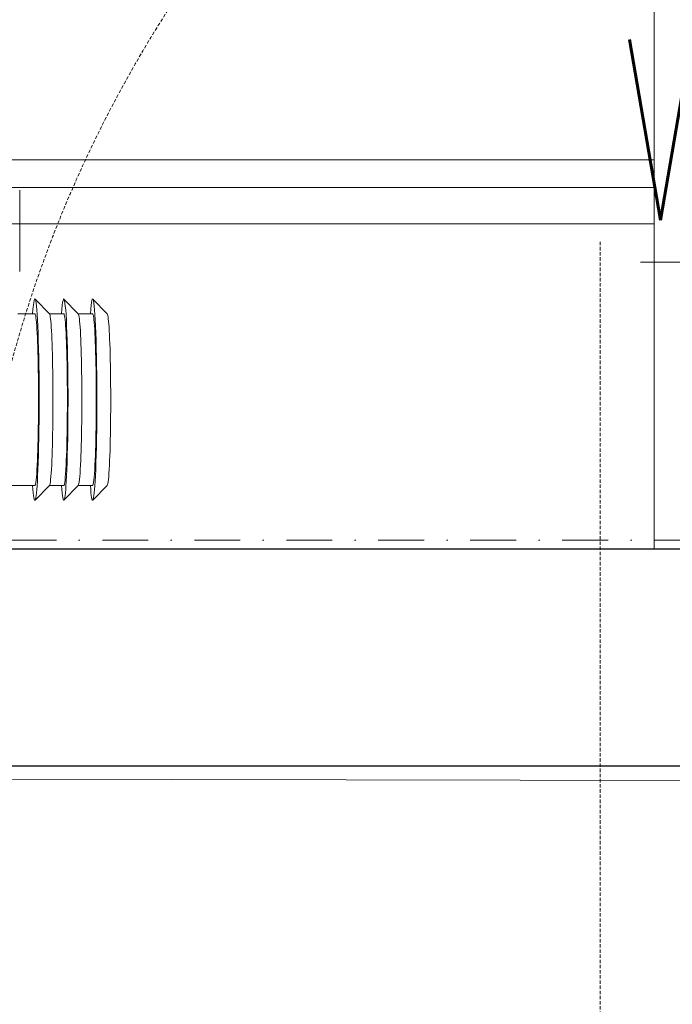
# Model space of a CAD drawing. Header units: millimetres. Extents: x -1893473 to 942156, y -568027 to 942944.
# Tile 218 of 256: x 153576 to 153937, y -464996 to -464451. Entities that reach past the tile are written whole.
import ezdxf
from ezdxf.enums import TextEntityAlignment as Align

# ---------------------------------------------------------------- set-up
doc = ezdxf.new("R2010")
doc.units = ezdxf.units.MM
doc.header["$LTSCALE"] = 0.2
doc.linetypes.add('DASHDOT', pattern=[25.4, 12.7, -6.35, 0, -6.35])
doc.linetypes.add('HIDDEN2', pattern=[4.7625, 3.175, -1.5875])
doc.layers.get('0').update_dxf_attribs({"lineweight": 0})
for name, color, linetype, lineweight in [('!! 0_Istn-went', 5, 'Continuous', 13), ('!! 0_Opis_pom', 9, 'Continuous', 13), ('!! 0_Osie', 1, 'DASHDOT', 13), ('!! 1_OPIS POM NOWE', 140, 'Continuous', 5), ('!! 2 ZABUDOWA GK-MDF', 54, 'Continuous', 13), ('!! 2_proj ściany remont', 63, 'Continuous', 30), ('P-Opis nadproża', 150, 'Continuous', 9), ('P-Osie', 1, 'DASHDOT', 18)]:
    doc.layers.add(name, color=color, linetype=linetype, lineweight=lineweight)
doc.layers.add('!! 2_WYBURZENIA DO REMONTU', color=7, linetype='Continuous', lineweight=0, true_color=0x4d4d4d, plot=False)
doc.layers.add('!!_@ wypos sanit nd', color=7, linetype='Continuous', lineweight=0, plot=False)
doc.layers.add('Powierzchnia', color=140, linetype='Continuous', lineweight=5, plot=False)
doc.styles.add('ARCHETYP', font='romans.shx', dxfattribs={"height": 15})
doc.styles.add('ARIAL', font='tahoma.ttf')

# ---------------------------------------------------------------- blocks, each defined once
blk = doc.blocks.new('A$Cff2eaf8b')
for points in [[(-0.24945, 0.09108), (-0.24147, 0.09927)], [(-0.24136, 0.09113), (-0.23342, 0.09113), (-0.22548, 0.09927)], [(-0.22538, 0.09113), (-0.21743, 0.09113), (-0.2095, 0.09927)], [(-0.19567, 0.09113), (-0.20939, 0.09113)], [(-0.24945, -0.00383), (-0.24147, -0.01202)], [(-0.24136, -0.00387), (-0.23342, -0.00387), (-0.22548, -0.01202)], [(-0.22538, -0.00387), (-0.21743, -0.00387), (-0.2095, -0.01202)], [(-0.2, -0.00387), (-0.20939, -0.00387)], [(-0.20099, -0.02721), (-0.20099, -0.0722)]]:
    blk.add_lwpolyline(points)
for centre, major_axis, start_param, end_param in [((-0.24136, 0.04363), (0, 0.0557), 5.733752, 6.988802), ((-0.22538, 0.04363), (0, 0.0557), 5.733752, 6.988802), ((-0.20939, 0.04363), (0, 0.0557), 5.733752, 6.988802), ((-0.24936, 0.04363), (0, 0.0475), 0.043665, 0.705617), ((-0.24136, 0.04363), (0, 0.0475), 0, 0.705617), ((-0.23337, 0.04363), (0, 0.0475), 0.043665, 0.705617), ((-0.22538, 0.04363), (0, 0.0475), 0, 0.705617), ((-0.21739, 0.04363), (0, 0.0475), 0.043665, 0.705617), ((-0.20939, 0.04363), (0, 0.0475), 0, 0.705617), ((-0.24136, 0.04363), (0, 0.0557), 0.705617, 3.691026), ((-0.22538, 0.04363), (0, 0.0557), 0.705617, 3.691026), ((-0.20939, 0.04363), (0, 0.0557), 0.705617, 3.691026), ((-0.24936, 0.04363), (0, 0.0475), 0.705617, 3.097928), ((-0.24136, 0.04363), (0, 0.0475), 0.705617, 3.141593), ((-0.23337, 0.04363), (0, 0.0475), 0.705617, 3.097928), ((-0.22538, 0.04363), (0, 0.0475), 0.705617, 3.141593), ((-0.21739, 0.04363), (0, 0.0475), 0.705617, 3.097928), ((-0.20939, 0.04363), (0, 0.0475), 0.705617, 3.141593)]:
    blk.add_ellipse(centre, major_axis=major_axis, ratio=0.04256, start_param=start_param, end_param=end_param)
blk = doc.blocks.new('BLOK OSI')
at = {"layer": 'P-Osie'}
blk.add_lwpolyline([(48639.258, -194702.088), (55442.285, -194702.088)], dxfattribs=at)
blk = doc.blocks.new('A$C2EB40A8D')
at = {"layer": '!! 0_Istn-went'}
blk.add_lwpolyline([(-9748.79573, 29816.21772), (-9348.33047, 29816.21772)], dxfattribs=at)
at = {"layer": '!! 2 ZABUDOWA GK-MDF'}
for points in [[(-9741.12989, 29657.51397), (-9741.12989, 31057.51397)], [(-10741.12989, 29857.51397), (-9741.12989, 29857.51397)], [(-10741.12989, 29837.51397), (-9741.12989, 29837.51397)]]:
    blk.add_lwpolyline(points, dxfattribs=at)
at = {"layer": '!! 2_proj ściany remont'}
blk.add_lwpolyline([(-9371.12989, 29657.51397), (-10171.12989, 29657.51397), (-10171.12989, 29537.51397), (-9371.12989, 29537.51397)], close=True, dxfattribs=at)
at = {"layer": '!! 2_WYBURZENIA DO REMONTU', "linetype": 'HIDDEN2', "ltscale": 3}
blk.add_lwpolyline([(-9771.12989, 29827.51397), (-9771.12989, 29327.51397)], dxfattribs=at)
blk.add_arc((-9421.12989, 29577.51397), 700, 89.99999996, 179.99999996, dxfattribs=at)
at = {"layer": 'Powierzchnia'}
for points in [[(-11771.12989, 29872.91225), (-9741.12989, 29872.91225), (-9741.12989, 30502.91225), (-8651.12989, 30502.91225), (-8651.12989, 32552.91225), (-11771.12989, 32552.91225)], [(-14708.59354, 29537.51397), (9173.87011, 29499.21858), (9173.87011, 26755.02825), (-12888.59354, 26793.32364), (-12888.59354, 27837.51397), (-14708.59354, 27837.51397)]]:
    blk.add_lwpolyline(points, close=True, dxfattribs=at)
at = {"layer": '!! 0_Osie', "xscale": 10, "yscale": 10, "zscale": 10}
blk.add_blockref('BLOK OSI', (-516748.24414, 1976683.397), dxfattribs=at)
at = {"layer": '!!_@ wypos sanit nd', "xscale": 1000, "yscale": 1000, "zscale": 1000, "rotation": 180}
blk.add_blockref('A$Cff2eaf8b', (-10293.35353, 29783.81847), dxfattribs=at)
at = {"layer": '!! 0_Istn-went', "style": 'ARCHETYP', "width": 0.8}
blk.add_text('Went', height=100, rotation=0, dxfattribs=at).set_placement((-9761.62903, 29839.51999))
at = {"layer": '!! 0_Opis_pom', "ltscale": 0.7, "style": 'ARIAL'}
for tag, p in [('B1,21', (-891.77727, 31796.97458)), ('A1,16', (-13651.31084, 31587.95236)), ('B1,19', (-5798.61305, 31587.22944)), ('B1/17', (-9701.43347, 31565.05244)), ('1,23', (10805.41388, 31565.05244)), ('1,22', (4526.58954, 31507.65132)), ('A1,1', (-16866.13618, 31459.3792)), ('B1,18', (-7791.62894, 31330.08444)), ('B1,20', (-2961.4347, 31167.05787)), ('A1,6', (-19287.17717, 30923.71998)), ('B1,1', (14135.63445, 30913.92963)), ('B1,3', (17346.74696, 30023.81022)), ('B1,4', (29817.71501, 29157.67457)), ('A1,5', (-23454.5385, 28820.77901)), ('A1,2', (-17502.57721, 28602.57524)), ('B1,2D', (2616.16402, 28559.52261)), ('A1,15', (-13651.31084, 28261.46046)), ('B1,4', (29883.58177, 28158.35876)), ('B1,2B', (18801.54781, 27650.12382)), ('B1,2A', (13086.7373, 27376.04393)), ('A1,3', (-16846.27912, 25980.40356)), ('B1,8', (9089.53994, 25356.27639)), ('B1,6', (31915.87888, 23754.79829)), ('A1,4', (-24010.17576, 23559.17399)), ('B1,14', (-11621.32288, 23261.44183)), ('B1,13', (-3080.55208, 22924.09997)), ('B1,5', (29245.49088, 22896.69268)), ('B1,10', (3982.60923, 22874.21277)), ('B1,9', (5634.43488, 22623.92098)), ('B1,2C', (13327.26639, 22378.5328)), ('B1,7', (16398.41175, 22348.28836)), ('B1,11', (5553.20442, 20939.83877)), ('B1,12', (3693.27174, 20628.72148)), ('C1,3', (5969.08376, 16336.01084)), ('C1,2', (11955.93711, 11671.55655)), ('C1,1', (15659.17205, 11415.94196)), ('C1,4', (5140.00888, 9205.5831)), ('C1,5', (5680.4486, 6154.54995)), ('C1,10', (16327.05085, 6080.66085)), ('C1,9', (16526.57171, 3173.45283)), ('C1,6', (6367.37903, 2771.84181)), ('D0,18', (-1981.87701, -110.73158)), ('D0,7', (-13531.42299, -1159.67649)), ('C1,7', (7275.77161, -1303.00991)), ('D0,17', (2064.87671, -1345.69113)), ('D0,3', (-9324.21674, -1442.63631)), ('D0,6', (-17529.61851, -1957.37463)), ('D0,10', (-21369.4432, -2140.60378)), ('D,09', (-12990.08379, -2746.32902)), ('D0,2', (-5516.19514, -3101.87722)), ('D0,16', (2266.73061, -3284.15369)), ('D0,8', (-14357.79539, -3567.69719)), ('D0,5', (-10461.54478, -3629.26575)), ('D0,4', (-8396.53404, -4353.7937)), ('D0,15', (1974.41895, -5205.84774)), ('D0,1', (-5633.49598, -5662.48534)), ('D0,11', (-23334.09291, -6045.78706)), ('D0,12', (-22436.85763, -9302.9678)), ('D0,13', (-22436.85763, -11581.16526)), ('D0,14', (-13645.94445, -11884.57769))]:
    blk.add_attdef(tag, text='', height=119.68, dxfattribs=at).set_placement(p, align=Align.MIDDLE_CENTER)
at = {"layer": '!! 1_OPIS POM NOWE', "style": 'ARIAL'}
for tag, p in [('C1.7A', (7769.3756, 685.765)), ('C1.7C', (7655.80151, -2045.04756)), ('C1.8B', (10935.93068, -2107.41983)), ('C1.8A', (13897.39715, -2120.69016)), ('C1.7B', (8274.43201, -3270.18959)), ('E1.2', (16701.02923, -5331.07351)), ('E1.5E', (21974.23379, -5463.99012)), ('E1.5D', (24989.27391, -5785.36474)), ('E1.1', (8357.81567, -5851.01076)), ('E1.5C', (25222.53959, -6394.64172)), ('E1.5B', (27694.70831, -7009.86571)), ('E1.6', (5279.46063, -8141.28746)), ('E1.5A', (25547.9555, -8495.18994)), ('E1.5G', (23977.19473, -9792.46695)), ('E1.5F', (22414.7084, -9822.66389)), ('E1,4', (13935.69867, -10458.20073)), ('E1.5L', (28030.8296, -11267.7725)), ('E1.3', (5639.18862, -11994.01941)), ('E1.5H', (23988.49716, -12231.38049)), ('E1.5K', (27714.73934, -12977.98364)), ('E1.5I', (22290.68736, -13989.9049)), ('E1.5J', (27095.71534, -16088.17469))]:
    blk.add_attdef(tag, text='', height=119.68, dxfattribs=at).set_placement(p, align=Align.MIDDLE_CENTER)

msp = doc.modelspace()

# ---------------------------------------------------------------- block references
at = {"layer": 'P-Opis nadproża', "color": 4}
msp.add_blockref('A$C2EB40A8D', (163667.94092, -494401.63474), dxfattribs=at)

doc.saveas('drawing.dxf')
